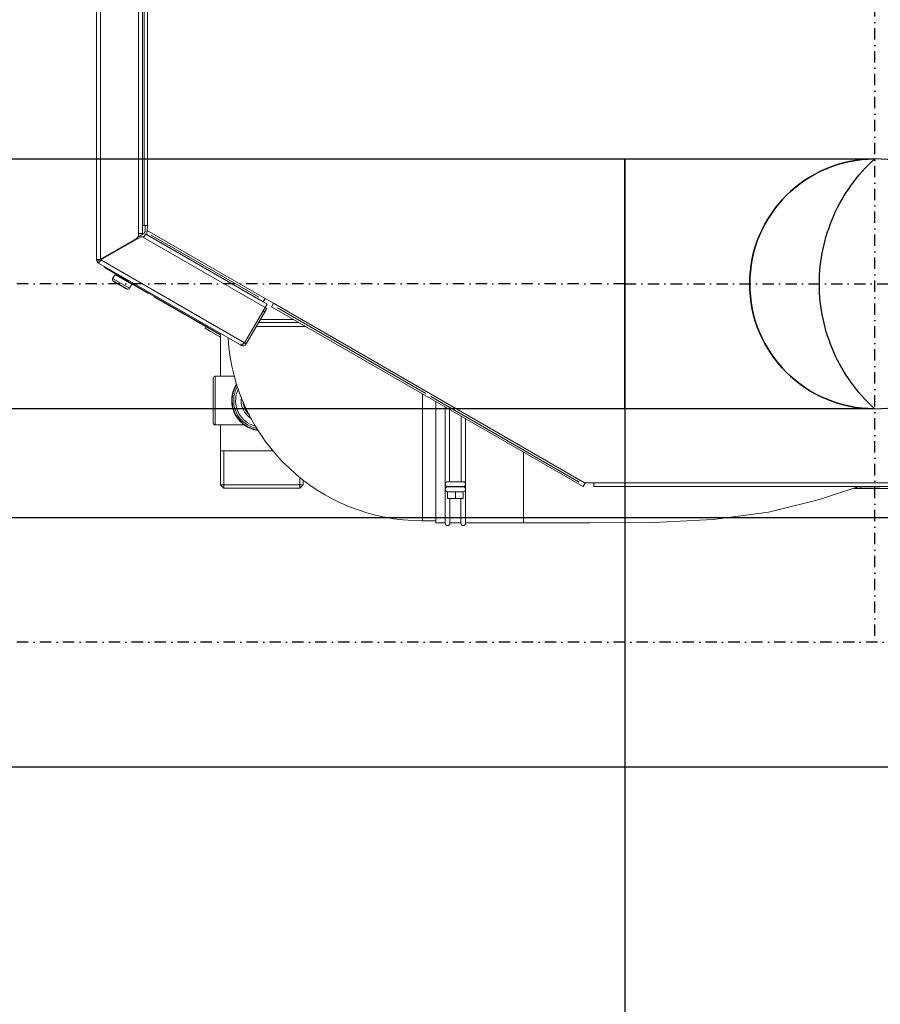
# Model space of a CAD drawing. Header units: millimetres. Extents: x -41881 to 54113, y -9946 to 101810.
# Tile 86 of 105: x -6271 to -5892, y 91699 to 92132. Entities that reach past the tile are written whole.
import ezdxf

# ---------------------------------------------------------------- set-up
doc = ezdxf.new("R2010")
doc.units = ezdxf.units.MM
doc.linetypes.add('DASHDOT', pattern=[1, 0.5, -0.25, 0, -0.25])
doc.linetypes.add('DASHED', pattern=[19.05, 12.7, -6.35])
doc.layers.add('CERNA', color=7, linetype='Continuous', lineweight=15)
doc.layers.add('UT-kotle', color=1, linetype='Continuous', lineweight=50)
for name, color, linetype in [('UT-komin', 2, 'Continuous'), ('UT-koty', 7, 'Continuous'), ('Vrstva 1', 7, 'Continuous')]:
    doc.layers.add(name, color=color, linetype=linetype)
doc.styles.get("Standard").update_dxf_attribs({"font": 'ic-simplex.shx', "width": 0.8})
doc.dimstyles.new('CADKON', dxfattribs={"dimscale": 50, "dimtxt": 2.5, "dimasz": 2.5, "dimexe": 1.8, "dimexo": 0, "dimgap": 0.6, "dimtad": 1, "dimrnd": 10, "dimtxsty": 'Standard', "dimblk1": 'OBLIQUE', "dimblk2": 'OBLIQUE', "dimsah": 1, "dimcen": 2.5, "dimadec": 1, "dimazin": 2, "dimtfac": 1, "dimtdec": 4, "dimtix": 1, "dimtmove": 2, "dimatfit": 3, "dimldrblk": 'OPEN30', "dimfxl": 5, "dimtfill": 1, "dimtolj": 1, "dimarcsym": 0})

# ---------------------------------------------------------------- blocks, each defined once
blk = doc.blocks.new('CONDENSINOX_50')
at = {"layer": 'CERNA'}
for p, q in [((-500.97, 519.02), (-500.97, 13.45)), ((-499.26, 519.45), (-499.26, 13.64)), ((-482.53, 519.45), (-482.53, 25.01)), ((-480.81, 519.45), (-480.81, 25.01)), ((-480.05, 28.57), (-480.05, 512.17)), ((-478.57, 512.39), (-478.57, 28.35)), ((-480.81, 28.57), (-480.06, 28.57)), ((-480.05, 28.57), (-478.91, 28.57)), ((-479.56, 26.3), (-479.56, 28.57)), ((-478.75, 28.53), (-478.9, 28.56)), ((-478.62, 28.47), (-478.75, 28.53)), ((-478.71, 26.36), (-478.57, 28.35)), ((-426.81, -3.61), (-478.7, 26.36)), ((-478.57, 28.36), (-478.62, 28.47)), ((-483.38, 22.81), (-499.26, 13.65)), ((-499.08, 13.35), (-481.6, 23.44)), ((-482.56, 23.58), (-480.41, 24.81)), ((-480.81, 25.01), (-482.53, 25.01)), ((-482.53, 25.01), (-482.53, 24.29)), ((-480.28, 23.25), (-480.42, 23.33)), ((-480.28, 23.25), (-426.79, -7.63)), ((-479.41, 24.73), (-480.27, 23.26)), ((-479.41, 24.73), (-425.94, -6.15)), ((-427.66, -5.09), (-478.66, 24.37)), ((-429.48, -3.09), (-476.92, 24.3)), ((-500.97, 13.45), (-500.11, 13.45)), ((-500.13, 13.59), (-500.51, 13.56)), ((-500, 13.51), (-500.11, 13.45)), ((-499.26, 13.65), (-499.9, 13.6)), ((-499.08, 13.35), (-435.79, -23.19)), ((-498.99, 13.49), (-498.89, 13.65)), ((-498.87, 13.65), (-498.98, 13.48)), ((-498.89, 13.65), (-498.87, 13.65)), ((-498.87, 13.65), (-498.72, 13.57)), ((-498.15, 13.92), (-498.78, 13.92)), ((-498.15, 14.29), (-498.15, 13.89)), ((-500.11, 11.97), (-499.68, 12.72)), ((-500.11, 11.97), (-437.92, -23.94)), ((-499.68, 12.71), (-499.57, 12.77)), ((-496.81, 9.61), (-455.37, -14.39)), ((-487.96, 4.57), (-496, 9.22)), ((-492.82, 7), (-493.87, 5.19)), ((-493.87, 5.19), (-486.46, 0.91)), ((-492.82, 7), (-486.4, 3.28)), ((-493.69, 4.13), (-487.47, 0.52)), ((-492.34, 3.16), (-488.99, 1.21)), ((-485.42, 2.7), (-486.47, 0.91)), ((-486.41, 3.28), (-485.42, 2.7)), ((-478.11, -1.41), (-485.39, 2.79)), ((-475.69, -2.83), (-475.68, -2.84)), ((-475.69, -2.83), (-446.35, -19.82)), ((-474.93, -3.27), (-475.68, -2.84)), ((-474.93, -3.27), (-446.35, -19.81)), ((-426.81, -3.61), (-427.66, -5.09)), ((-423.1, -5.75), (-426.8, -3.6)), ((-425.94, -6.15), (-435.79, -23.19)), ((-426.05, -8.05), (-435.05, -23.62)), ((-426.05, -8.05), (-426.8, -7.63)), ((-423.1, -5.75), (-423.96, -7.24)), ((-286.74, -86.45), (-423.96, -7.23)), ((-285.88, -84.97), (-423.1, -5.75)), ((-356.05, -45.49), (-421.32, -7.8)), ((-428.87, -12.93), (-414.1, -12.93)), ((-426.91, -9.53), (-427.66, -9.11)), ((-455.38, -14.38), (-446.34, -19.61)), ((-455.37, -13.86), (-455.37, -14.39)), ((-455.37, -14.38), (-455.14, -13.98)), ((-452.83, -16.07), (-453.22, -16.73)), ((-450.74, -18.18), (-453.22, -16.73)), ((-430.6, -15.92), (-408.9, -15.92)), ((-411.87, -14.21), (-429.62, -14.21)), ((-446.35, -20.7), (-450.74, -18.18)), ((-446.35, -37.88), (-446.35, -19.08)), ((-437.38, -24.25), (-437.65, -24.1)), ((-437.46, -23.89), (-437.47, -23.83)), ((-437.38, -24.25), (-437.2, -23.91)), ((-435.79, -23.19), (-436.5, -23.65)), ((-435.05, -23.62), (-435.8, -23.19)), ((-449.6, -58.42), (-449.6, -38.74)), ((-448.75, -37.88), (-440.25, -37.88)), ((-448.75, -59.28), (-448.75, -37.89)), ((-357.57, -45.56), (-357.57, -101.53)), ((-288.55, -84.46), (-353.82, -46.77)), ((-351.57, -49.02), (-351.57, -102.39)), ((-347.47, -85.14), (-347.47, -51.39)), ((-345.58, -84.33), (-345.58, -52.48)), ((-340.44, -84.33), (-340.44, -55.44)), ((-448.75, -59.28), (-436.05, -59.28)), ((-446.35, -85.63), (-446.35, -59.28)), ((-338.56, -85.14), (-338.56, -56.54)), ((-423.17, -70.76), (-446.35, -70.76)), ((-444.87, -70.76), (-444.87, -87.11)), ((-313.05, -71.26), (-313.05, -102.39)), ((-411.52, -82.2), (-411.52, -87.1)), ((-410.04, -85.63), (-446.35, -85.63)), ((-444.87, -87.1), (-446.35, -85.63)), ((-411.52, -87.1), (-410.04, -85.63)), ((-410.04, -85.63), (-410.04, -83.45)), ((-347.47, -87.36), (-347.47, -85.66)), ((-346.44, -86.55), (-339.59, -86.55)), ((-346.41, -84.33), (-339.59, -84.33)), ((-346.41, -86.46), (-339.59, -86.46)), ((-345.58, -86.55), (-345.58, -86.46)), ((-340.44, -86.55), (-340.44, -86.46)), ((-338.56, -87.36), (-338.56, -85.66)), ((-286.74, -86.45), (-285.89, -84.97)), ((-282.03, -84.74), (-285.89, -84.74)), ((-285.88, -84.97), (-285.88, -84.74)), ((-83.18, -84.74), (-282.03, -84.74)), ((-282.03, -84.74), (-282.03, -86.45)), ((-83.18, -86.45), (-282.03, -86.45)), ((-182.72, -92.19), (-165.44, -86.45)), ((-164.58, -87.07), (-164.58, -86.45)), ((-411.52, -87.1), (-444.87, -87.1)), ((-411.52, -87.1), (-444.87, -87.1)), ((-347.47, -102.46), (-347.47, -87.88)), ((-346.44, -88.69), (-346.44, -91.68)), ((-339.59, -88.69), (-346.43, -88.69)), ((-343.01, -88.69), (-343.01, -91.68)), ((-339.59, -88.69), (-339.59, -91.68)), ((-338.56, -102.46), (-338.56, -87.88)), ((-167.59, -87.24), (-55.79, -87.39)), ((-156.02, -87.07), (-167.28, -87.07)), ((-339.59, -91.68), (-346.43, -91.68)), ((-345.41, -102.46), (-345.41, -91.68)), ((-340.62, -102.46), (-340.62, -91.68)), ((-205.15, -97.65), (-182.72, -92.19)), ((-229.63, -100.95), (-205.15, -97.65)), ((-351.57, -101.53), (-357.56, -101.53)), ((-351.57, -102.39), (-347.46, -102.39)), ((-345.41, -102.39), (-340.62, -102.39)), ((-338.56, -102.39), (-313.04, -102.39)), ((-313.05, -102.39), (-283.82, -102.46)), ((-283.82, -102.46), (-255.69, -102.25)), ((-255.69, -102.25), (-229.63, -100.95))]:
    blk.add_line(p, q, dxfattribs=at)
for points in [[(-478.67, 24.36), (-478.79, 24.43), (-478.84, 24.57), (-478.86, 24.72), (-478.91, 24.97), (-478.88, 25.21), (-478.84, 25.44)], [(-478.84, 25.44), (-478.82, 25.53), (-478.81, 25.62), (-478.79, 25.71), (-478.77, 25.8), (-478.74, 25.9), (-478.72, 26)], [(-500.51, 13.56), (-500.59, 13.55), (-500.64, 13.53), (-500.75, 13.53), (-500.78, 13.53), (-500.84, 13.54), (-500.84, 13.5)], [(-500.11, 11.97), (-500.04, 11.93), (-500, 12.04), (-499.94, 12.12), (-499.81, 12.36), (-499.7, 12.45), (-499.59, 12.62)], [(-496.81, 9.61), (-496.89, 9.65), (-496.95, 9.72), (-496.99, 9.81), (-497.04, 9.91), (-497.07, 10.01), (-497.1, 10.12)], [(-436.62, -23.74), (-436.77, -23.83), (-436.9, -23.91), (-437.06, -23.97), (-437.17, -24.01), (-437.28, -24.04), (-437.37, -23.99)], [(-439.24, -41.22), (-443.3, -47.33), (-441.66, -55.56), (-435.56, -59.62), (-433.81, -60.78), (-431.83, -61.51), (-429.75, -61.75)], [(-439.15, -41.48), (-443.07, -47.52), (-441.35, -55.61), (-435.3, -59.54), (-433.67, -60.59), (-431.83, -61.26), (-429.9, -61.52)], [(-438.87, -42.24), (-442.38, -48.13), (-440.43, -55.76), (-434.54, -59.27), (-433.26, -60.01), (-431.86, -60.53), (-430.38, -60.79)], [(-438.5, -43.34), (-441.39, -49.04), (-439.11, -55.98), (-433.44, -58.89), (-432.7, -59.26), (-431.93, -59.54), (-431.13, -59.76)], [(-346.44, -84.33), (-347.02, -84.33), (-347.5, -84.8), (-347.5, -85.39), (-347.5, -85.99), (-347.02, -86.47), (-346.44, -86.47)], [(-346.44, -86.55), (-347.02, -86.55), (-347.5, -87.03), (-347.5, -87.62), (-347.5, -88.21), (-347.02, -88.69), (-346.44, -88.69)], [(-339.59, -86.46), (-339, -86.46), (-338.53, -85.99), (-338.53, -85.4), (-338.53, -84.8), (-339, -84.33), (-339.59, -84.33)], [(-339.59, -88.69), (-339, -88.69), (-338.53, -88.21), (-338.53, -87.63), (-338.53, -87.02), (-339, -86.55), (-339.59, -86.55)], [(-347.47, -102.56), (-347.47, -103.13), (-347, -103.59), (-346.43, -103.59), (-345.86, -103.59), (-345.41, -103.13), (-345.41, -102.56)], [(-340.62, -102.56), (-340.62, -103.13), (-340.15, -103.59), (-339.58, -103.59), (-339.03, -103.59), (-338.57, -103.13), (-338.57, -102.56)]]:
    blk.add_open_spline(points, degree=3, knots=[0, 0, 0, 0, 1, 1, 1, 2, 2, 2, 2], dxfattribs=at)
for points in [[(-500.84, 13.5), (-500.75, 13.47), (-500.72, 13.47), (-500.67, 13.46)], [(-497.71, 10.56), (-497.51, 10.16), (-497.19, 9.83), (-496.81, 9.62)], [(-497.1, 10.12), (-496.78, 9.76), (-496.41, 9.46), (-496, 9.23)], [(-487.96, 4.57), (-487.47, 4.28), (-486.94, 4.11), (-486.38, 4.03)], [(-443.03, -21.06), (-440.31, -66.27), (-402.85, -101.53), (-357.57, -101.53)], [(-437.37, -23.99), (-437.43, -23.93), (-437.45, -23.91), (-437.45, -23.88)], [(-448.75, -37.88), (-449.22, -37.88), (-449.6, -38.26), (-449.6, -38.73)], [(-437.21, -47.05), (-437.83, -50.8), (-436.09, -54.55), (-432.81, -56.47)], [(-436.46, -49.09), (-436.33, -51.3), (-435.31, -53.36), (-433.64, -54.81)], [(-449.6, -58.42), (-449.6, -58.89), (-449.22, -59.28), (-448.75, -59.28)]]:
    blk.add_open_spline(points, degree=3, dxfattribs=at)
at = {"layer": 'Vrstva 1', "color": 7, "lineweight": 9, "true_color": 0xffffff}
for points in [[(-480.42, 24.82), (-479.89, 25.12), (-479.55, 25.69), (-479.55, 26.29)], [(-483.38, 22.81), (-482.86, 23.11), (-482.53, 23.68), (-482.53, 24.29)], [(-480.42, 23.33), (-480.75, 23.62), (-481.23, 23.66), (-481.61, 23.45)], [(-500.97, 13.45), (-500.97, 12.84), (-500.63, 12.27), (-500.11, 11.97)], [(-499.91, 13.6), (-499.99, 13.59), (-500.06, 13.59), (-500.13, 13.59)], [(-500.11, 13.45), (-500.11, 13.14), (-499.95, 12.86), (-499.68, 12.7)], [(-499.38, 12.93), (-499.31, 13.02), (-499.26, 13.1), (-499.2, 13.2)], [(-499.59, 12.61), (-499.54, 12.68), (-499.5, 12.74), (-499.45, 12.81)], [(-499.45, 12.81), (-499.42, 12.85), (-499.39, 12.88), (-499.38, 12.93)], [(-493.87, 5.19), (-494.08, 4.85), (-494, 4.39), (-493.7, 4.13)], [(-492.59, 7.06), (-492.67, 7.11), (-492.78, 7.08), (-492.82, 7)], [(-493.69, 4.13), (-493.28, 3.77), (-492.82, 3.43), (-492.34, 3.16)], [(-488.99, 1.21), (-488.5, 0.93), (-488, 0.71), (-487.48, 0.53)], [(-487.47, 0.53), (-487.09, 0.39), (-486.67, 0.56), (-486.46, 0.91)], [(-485.42, 2.7), (-485.37, 2.79), (-485.4, 2.9), (-485.48, 2.94)], [(-437.38, -24.25), (-436.57, -24.72), (-435.52, -24.44), (-435.05, -23.63)], [(-436.62, -23.74), (-436.59, -23.72), (-436.55, -23.69), (-436.5, -23.66)], [(-436.53, -23.62), (-436.22, -23.62), (-435.94, -23.46), (-435.78, -23.19)]]:
    blk.add_open_spline(points, degree=3, dxfattribs=at)
blk.add_open_spline([(-437.47, -23.82), (-437.47, -23.82), (-437.47, -23.75), (-437.47, -23.75), (-437.48, -23.71), (-437.47, -23.68), (-437.47, -23.65)], degree=3, knots=[0, 0, 0, 0, 1, 1, 1, 2, 2, 2, 2], dxfattribs=at)
blk = doc.blocks.new('*U96', base_point=(0, 55))
at = {"color": 40, "linetype": 'DASHDOT', "lineweight": 25, "ltscale": 10}
for p, q in [((110, 210), (110, -100)), ((0, 55), (265, 55))]:
    blk.add_line(p, q, dxfattribs=at)
at = {"color": 0, "linetype": 'ByBlock', "lineweight": -2, "ltscale": 10}
for p, q in [((0, 0), (0, 110)), ((110, 110), (0, 110)), ((0, 0), (110, 0))]:
    blk.add_line(p, q, dxfattribs=at)
blk.add_circle((110, 55), 55, dxfattribs=at)
blk.add_arc((110, 55), 55, 90, 270, dxfattribs=at)
at = {"color": 0, "linetype": 'DASHED', "lineweight": -2, "ltscale": 10}
blk.add_arc((160, 55), 74.33, 132.2737, 227.7263, dxfattribs=at)
blk = doc.blocks.new('*U102', base_point=(0, 55))
at = {"color": 0, "linetype": 'ByBlock', "lineweight": -2, "ltscale": 10}
for p, q in [((0, 110), (2122.34, 110)), ((2122.34, 0), (0, 0))]:
    blk.add_line(p, q, dxfattribs=at)
at = {"color": 40, "linetype": 'DASHDOT', "lineweight": 25, "ltscale": 10}
blk.add_line((0, 55), (2122.34, 55), dxfattribs=at)
blk = doc.blocks.new('*U104', base_point=(0, 55))
at = {"color": 0, "linetype": 'ByBlock', "lineweight": -2, "ltscale": 10}
for p, q in [((0, 110), (1405.16, 110)), ((0, 110), (0, 0)), ((1405.16, 0), (0, 0))]:
    blk.add_line(p, q, dxfattribs=at)
at = {"color": 40, "linetype": 'DASHDOT', "lineweight": 25, "ltscale": 10}
blk.add_line((0, 55), (1405.16, 55), dxfattribs=at)
blk = doc.blocks.new('_OBLIQUE')
at = {"color": 0, "linetype": 'ByBlock'}
blk.add_line((-0.5, -0.5), (0.5, 0.5), dxfattribs=at)
blk = doc.blocks.new('*D108')
at = {"layer": 'Defpoints', "color": 0, "transparency": 16777216}
for p in [(-7410, 91960.85), (-6004.84, 91960.85), (-6004.84, 91300.6)]:
    blk.add_point(p, dxfattribs=at)
at = {"layer": 'UT-koty', "color": 0, "lineweight": -2, "ltscale": 10, "transparency": 16777216}
for p, q in [((-7410, 91960.85), (-7410, 91210.6)), ((-6004.84, 91960.85), (-6004.84, 91210.6)), ((-7410, 91300.6), (-6004.84, 91300.6))]:
    blk.add_line(p, q, dxfattribs=at)
at = {"layer": 'UT-koty', "color": 0, "lineweight": -2, "transparency": 16777216, "xscale": 125, "yscale": 125, "zscale": 125, "rotation": 180}
blk.add_blockref('_OBLIQUE', (-7410, 91300.6), dxfattribs=at)
at = {"layer": 'UT-koty', "color": 0, "lineweight": -2, "transparency": 16777216, "xscale": 125, "yscale": 125, "zscale": 125}
blk.add_blockref('_OBLIQUE', (-6004.84, 91300.6), dxfattribs=at)
at = {"layer": 'UT-koty', "color": 0, "ltscale": 10, "transparency": 16777216, "insert": (-6707.42, 91393.1), "char_height": 125, "attachment_point": 5, "bg_fill": 3, "box_fill_scale": 1.1, "bg_fill_color": 256, "bg_fill_true_color": 13158600, "bg_fill_transparency": 0}
blk.add_mtext('\\A1;1410', dxfattribs=at)
blk = doc.blocks.new('_Open30')
at = {"color": 0, "lineweight": -2}
for p, q in [((-1, 0.2679), (0, 0)), ((0, 0), (-1, -0.2679)), ((0, 0), (-1, 0))]:
    blk.add_line(p, q, dxfattribs=at)
blk = doc.blocks.new('*D109')
at = {"layer": 'Defpoints', "color": 0, "transparency": 16777216}
for p in [(-7410, 91803.03), (-5287.66, 91803.03), (-5287.66, 90896.78)]:
    blk.add_point(p, dxfattribs=at)
at = {"layer": 'UT-koty', "color": 0, "lineweight": -2, "ltscale": 10, "transparency": 16777216}
for p, q in [((-7410, 91803.03), (-7410, 90806.78)), ((-5287.66, 91803.03), (-5287.66, 90806.78)), ((-7410, 90896.78), (-5287.66, 90896.78))]:
    blk.add_line(p, q, dxfattribs=at)
at = {"layer": 'UT-koty', "color": 0, "lineweight": -2, "transparency": 16777216, "xscale": 125, "yscale": 125, "zscale": 125, "rotation": 180}
blk.add_blockref('_OBLIQUE', (-7410, 90896.78), dxfattribs=at)
at = {"layer": 'UT-koty', "color": 0, "lineweight": -2, "transparency": 16777216, "xscale": 125, "yscale": 125, "zscale": 125}
blk.add_blockref('_OBLIQUE', (-5287.66, 90896.78), dxfattribs=at)
at = {"layer": 'UT-koty', "color": 0, "ltscale": 10, "transparency": 16777216, "insert": (-6348.83, 90989.28), "char_height": 125, "attachment_point": 5, "bg_fill": 3, "box_fill_scale": 1.1, "bg_fill_color": 256, "bg_fill_true_color": 13158600, "bg_fill_transparency": 0}
blk.add_mtext('\\A1;2120', dxfattribs=at)

msp = doc.modelspace()

# ---------------------------------------------------------------- block references
at = {"layer": 'UT-komin', "ltscale": 10, "xscale": -1, "rotation": 179.9999999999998}
msp.add_blockref('*U96', (-6004.841, 92015.847), dxfattribs=at)
at = {"layer": 'UT-komin', "ltscale": 10}
for name, p, rotation in [('*U104', (-6004.841, 92015.847), 179.9999999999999), ('*U102', (-5287.66, 91858.029), 180)]:
    msp.add_blockref(name, p, dxfattribs=dict(at, rotation=rotation))
at = {"layer": 'UT-kotle', "ltscale": 10}
msp.add_blockref('CONDENSINOX_50', (-5736.35, 92013.03), dxfattribs=at)

# ---------------------------------------------------------------- next in the draw order: dimensions: what is measured, and where the dimension line sits
at = {"layer": 'UT-koty', "ltscale": 10}
dim = msp.add_linear_dim(base=(-6004.841, 91300.6), p1=(-7410.001, 91960.847), p2=(-6004.841, 91960.847), dimstyle='CADKON', dxfattribs=at)
dim.commit()
dim.dimension.update_dxf_attribs({"geometry": '*D108', "text_midpoint": (-6707.421, 91393.1)})

# ---------------------------------------------------------------- next in the draw order: dimensions: what is measured, and where the dimension line sits
dim = msp.add_linear_dim(base=(-5287.66, 90896.776), p1=(-7410.001, 91803.029), p2=(-5287.66, 91803.029), dimstyle='CADKON', dxfattribs=at)
dim.commit()
dim.dimension.update_dxf_attribs({"geometry": '*D109', "text_midpoint": (-6348.83, 90989.276)})

doc.saveas('drawing.dxf')
